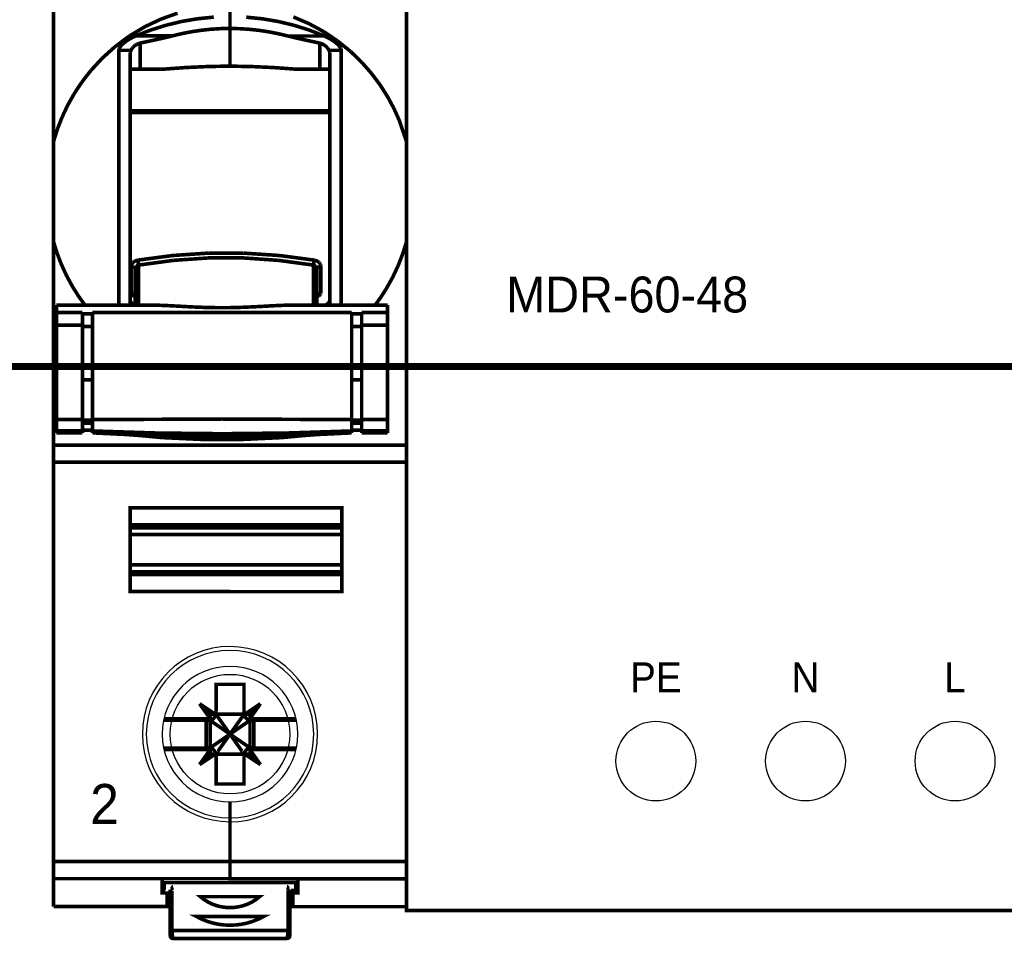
# Model space of a CAD drawing. Header units: millimetres. Extents: x -91 to 1961, y -1152 to 358.
# Tile 26 of 256: x 37.28 to 42.22, y 69.12 to 73.73. Entities that reach past the tile are written whole.
import ezdxf
from ezdxf import colors
from ezdxf.entities.mleader import LeaderData, LeaderLine
from ezdxf.enums import TextEntityAlignment as Align
from ezdxf.math import Vec2, Vec3

# ---------------------------------------------------------------- set-up
doc = ezdxf.new("R2010")
doc.units = ezdxf.units.MM
doc.header["$MEASUREMENT"] = 0
doc.layers.get('0').update_dxf_attribs({"linetype": 'CONTINUOUS'})
doc.styles.add('ARIAL', font='ARIAL.ttf', dxfattribs={"height": 0.2})

# ---------------------------------------------------------------- blocks, each defined once
blk = doc.blocks.new('PCS15-0')
at = {"color": 7, "linetype": 'Continuous', "const_width": 0.18}
blk.add_lwpolyline([(-8.841, 22.498), (8.859, 22.498), (8.859, -22.502), (-8.841, -22.502), (-8.841, 22.498)], close=True, dxfattribs=at)
for points in [[(0.009, -2.646), (0.009, 1.198)], [(-3.459, -0.289), (-2.621, 0.011)], [(-4.265, -0.671), (-3.459, -0.289)], [(-3.205, -0.595), (-2.417, -0.404)], [(-2.417, -0.404), (-1.618, -0.269)], [(-1.618, -0.269), (-0.806, -0.186)], [(0.823, -0.189), (1.635, -0.271)], [(1.635, -0.271), (2.434, -0.407)], [(2.434, -0.407), (3.222, -0.597)], [(3.185, -0.177), (3.954, -0.506)], [(3.954, -0.506), (4.689, -0.905)], [(-5.038, -1.135), (-4.265, -0.671)], [(-4.717, -1.129), (-3.971, -0.836)], [(-3.971, -0.836), (-3.205, -0.595)], [(-2.406, -1.014), (-2.889, -1.129)], [(-1.918, -0.919), (-2.406, -1.014)], [(-1.437, -0.847), (-1.918, -0.919)], [(-0.953, -0.795), (-1.437, -0.847)], [(-0.472, -0.764), (-0.953, -0.795)], [(0.009, -0.754), (-0.472, -0.764)], [(0.489, -0.766), (0.009, -0.756)], [(0.97, -0.797), (0.489, -0.766)], [(1.454, -0.849), (0.97, -0.797)], [(1.935, -0.922), (1.454, -0.849)], [(2.423, -1.017), (1.935, -0.922)], [(2.906, -1.132), (2.423, -1.017)], [(3.222, -0.597), (3.988, -0.838)], [(3.988, -0.838), (4.734, -1.132)], [(4.689, -0.905), (5.399, -1.379)], [(-5.765, -1.676), (-5.038, -1.135)], [(-5.364, -1.527), (-5.439, -1.603)], [(-5.271, -1.449), (-5.364, -1.527)], [(-5.161, -1.369), (-5.271, -1.449)], [(-5.032, -1.288), (-5.161, -1.369)], [(-4.885, -1.208), (-5.032, -1.288)], [(-4.717, -1.129), (-4.885, -1.208)], [(-4.729, -1.592), (-4.695, -1.57)], [(-4.717, -1.129), (-2.889, -1.129)], [(-4.695, -1.57), (-4.66, -1.549)], [(-4.66, -1.549), (-4.621, -1.53)], [(-4.621, -1.53), (-4.581, -1.513)], [(-4.581, -1.513), (-4.54, -1.5)], [(-4.54, -1.5), (-4.499, -1.489)], [(-3.914, -1.364), (-4.499, -1.489)], [(-4.499, -1.489), (-4.499, -2.795)], [(-3.379, -1.247), (-3.914, -1.364)], [(-3.134, -1.19), (-3.379, -1.247)], [(-2.889, -1.129), (-3.134, -1.19)], [(2.906, -1.132), (4.734, -1.132)], [(3.151, -1.193), (2.906, -1.132)], [(3.397, -1.249), (3.151, -1.193)], [(3.932, -1.367), (3.397, -1.249)], [(4.516, -1.491), (3.932, -1.367)], [(4.516, -1.491), (4.516, -2.798)], [(4.571, -1.506), (4.516, -1.491)], [(4.625, -1.527), (4.571, -1.506)], [(4.677, -1.552), (4.625, -1.527)], [(4.727, -1.582), (4.677, -1.552)], [(4.734, -1.132), (4.902, -1.21)], [(4.902, -1.21), (5.049, -1.291)], [(5.049, -1.291), (5.178, -1.371)], [(5.178, -1.371), (5.288, -1.451)], [(5.288, -1.451), (5.381, -1.53)], [(5.381, -1.53), (5.456, -1.605)], [(5.399, -1.379), (6.062, -1.917)], [(-6.416, -2.265), (-5.765, -1.676)], [(-5.564, -1.825), (-5.566, -1.851)], [(-5.566, -1.851), (-5.566, -14.633)], [(-4.959, -1.851), (-5.566, -1.851)], [(-5.559, -1.799), (-5.564, -1.825)], [(-5.549, -1.769), (-5.559, -1.799)], [(-5.536, -1.74), (-5.549, -1.769)], [(-5.517, -1.706), (-5.536, -1.74)], [(-5.496, -1.674), (-5.517, -1.706)], [(-5.439, -1.603), (-5.496, -1.674)], [(-4.991, -1.966), (-4.988, -1.942)], [(-4.991, -1.99), (-4.991, -1.966)], [(-4.991, -14.633), (-4.991, -1.99)], [(-4.988, -1.942), (-4.983, -1.919)], [(-4.983, -1.919), (-4.977, -1.896)], [(-4.977, -1.896), (-4.969, -1.873)], [(-4.969, -1.873), (-4.959, -1.851)], [(-4.959, -1.851), (-4.945, -1.825)], [(-4.945, -1.825), (-4.929, -1.799)], [(-4.929, -1.799), (-4.894, -1.749)], [(-4.894, -1.749), (-4.871, -1.721)], [(-4.871, -1.721), (-4.846, -1.693)], [(-4.846, -1.693), (-4.793, -1.643)], [(-4.793, -1.643), (-4.762, -1.617)], [(-4.762, -1.617), (-4.729, -1.592)], [(4.769, -1.612), (4.727, -1.582)], [(4.81, -1.644), (4.769, -1.612)], [(4.848, -1.68), (4.81, -1.644)], [(4.883, -1.718), (4.848, -1.68)], [(4.91, -1.75), (4.883, -1.718)], [(4.934, -1.783), (4.91, -1.75)], [(4.956, -1.818), (4.934, -1.783)], [(4.976, -1.854), (4.956, -1.818)], [(4.976, -1.854), (5.583, -1.854)], [(4.976, -1.854), (4.986, -1.876)], [(4.986, -1.876), (4.994, -1.899)], [(4.994, -1.899), (5, -1.921)], [(5, -1.921), (5.005, -1.945)], [(5.005, -1.945), (5.008, -1.968)], [(5.008, -1.968), (5.009, -1.992)], [(5.009, -1.992), (5.009, -14.633)], [(5.456, -1.605), (5.513, -1.677)], [(5.513, -1.677), (5.534, -1.709)], [(5.534, -1.709), (5.553, -1.742)], [(5.553, -1.742), (5.566, -1.772)], [(5.566, -1.772), (5.576, -1.802)], [(5.576, -1.802), (5.581, -1.828)], [(5.581, -1.828), (5.583, -1.854)], [(5.583, -14.633), (5.583, -1.854)], [(6.062, -1.917), (6.603, -2.441)], [(-6.973, -2.871), (-6.416, -2.265)], [(6.603, -2.441), (7.1, -3.007)], [(-7.435, -3.467), (-6.973, -2.871)], [(-3.299, -2.795), (-4.991, -2.795)], [(-2.195, -2.714), (-3.299, -2.795)], [(-1.092, -2.664), (-2.195, -2.714)], [(0.009, -2.644), (-1.092, -2.664)], [(1.114, -2.667), (0.009, -2.646)], [(2.217, -2.717), (1.114, -2.667)], [(3.317, -2.798), (2.217, -2.717)], [(5.009, -2.798), (3.316, -2.798)], [(7.1, -3.007), (7.525, -3.573)], [(-7.818, -4.05), (-7.435, -3.467)], [(7.525, -3.573), (7.905, -4.17)], [(-8.142, -4.631), (-7.818, -4.05)], [(7.905, -4.17), (8.217, -4.749)], [(-8.417, -5.218), (-8.142, -4.631)], [(5.009, -4.879), (-4.991, -4.879)], [(-4.991, -4.977), (5.009, -4.977)], [(8.217, -4.749), (8.488, -5.348)], [(-8.649, -5.816), (-8.417, -5.218)], [(8.488, -5.348), (8.859, -6.435)], [(-8.841, -6.433), (-8.649, -5.816)], [(-8.673, -11.996), (-8.841, -11.448)], [(8.859, -11.45), (8.666, -12.067)], [(-8.47, -12.532), (-8.673, -11.996)], [(-4.769, -12.426), (-4.792, -12.439)], [(-4.746, -12.414), (-4.769, -12.426)], [(-4.722, -12.403), (-4.746, -12.414)], [(-4.697, -12.394), (-4.722, -12.403)], [(-4.672, -12.386), (-4.697, -12.394)], [(-4.646, -12.38), (-4.672, -12.386)], [(-4.62, -12.375), (-4.646, -12.38)], [(-2.862, -12.143), (-4.62, -12.375)], [(-4.62, -12.375), (-4.607, -12.434)], [(-4.581, -12.624), (-2.836, -12.388)], [(-1.084, -12.024), (-2.862, -12.143)], [(-2.836, -12.388), (-1.075, -12.265)], [(0.701, -12.024), (-1.084, -12.024)], [(-1.075, -12.265), (0.692, -12.265)], [(0.692, -12.265), (2.453, -12.388)], [(2.479, -12.143), (0.701, -12.024)], [(2.453, -12.388), (4.198, -12.624)], [(4.237, -12.375), (2.479, -12.143)], [(4.237, -12.375), (4.224, -12.435)], [(4.264, -12.38), (4.237, -12.375)], [(4.291, -12.387), (4.264, -12.38)], [(4.317, -12.395), (4.291, -12.387)], [(4.342, -12.405), (4.317, -12.395)], [(4.366, -12.415), (4.342, -12.405)], [(4.389, -12.427), (4.366, -12.415)], [(4.411, -12.441), (4.389, -12.427)], [(8.666, -12.067), (8.433, -12.664)], [(-8.199, -13.129), (-8.47, -12.532)], [(-4.938, -12.642), (-4.941, -12.663)], [(-4.941, -12.663), (-4.941, -12.684)], [(-4.941, -14.029), (-4.941, -12.684)], [(-4.925, -12.684), (-4.941, -12.684)], [(-4.933, -12.621), (-4.938, -12.642)], [(-4.927, -12.601), (-4.933, -12.621)], [(-4.918, -12.58), (-4.927, -12.601)], [(-4.909, -12.685), (-4.925, -12.684)], [(-4.908, -12.559), (-4.918, -12.58)], [(-4.893, -12.687), (-4.909, -12.685)], [(-4.896, -12.54), (-4.908, -12.559)], [(-4.883, -12.522), (-4.896, -12.54)], [(-4.878, -12.69), (-4.893, -12.687)], [(-4.867, -12.503), (-4.883, -12.522)], [(-4.863, -12.694), (-4.878, -12.69)], [(-4.85, -12.486), (-4.867, -12.503)], [(-4.849, -12.698), (-4.863, -12.694)], [(-4.832, -12.469), (-4.85, -12.486)], [(-4.835, -12.703), (-4.849, -12.698)], [(-4.821, -12.709), (-4.835, -12.703)], [(-4.813, -12.454), (-4.832, -12.469)], [(-4.81, -12.715), (-4.821, -12.709)], [(-4.792, -12.439), (-4.813, -12.454)], [(-4.799, -12.721), (-4.81, -12.715)], [(-4.788, -12.728), (-4.799, -12.721)], [(-4.778, -12.736), (-4.788, -12.728)], [(-4.77, -12.744), (-4.778, -12.736)], [(-4.763, -12.752), (-4.77, -12.744)], [(-4.757, -12.761), (-4.763, -12.752)], [(-4.751, -12.77), (-4.757, -12.761)], [(-4.747, -12.779), (-4.751, -12.77)], [(-4.744, -12.789), (-4.747, -12.779)], [(-4.742, -12.799), (-4.744, -12.789)], [(-4.741, -12.809), (-4.742, -12.799)], [(-4.738, -12.777), (-4.741, -12.793)], [(-4.741, -12.793), (-4.741, -12.809)], [(-4.741, -14.633), (-4.741, -12.809)], [(-4.734, -12.761), (-4.738, -12.777)], [(-4.729, -12.745), (-4.734, -12.761)], [(-4.722, -12.73), (-4.729, -12.745)], [(-4.714, -12.716), (-4.722, -12.73)], [(-4.705, -12.702), (-4.714, -12.716)], [(-4.694, -12.689), (-4.705, -12.702)], [(-4.683, -12.677), (-4.694, -12.689)], [(-4.67, -12.666), (-4.683, -12.677)], [(-4.657, -12.656), (-4.67, -12.666)], [(-4.642, -12.647), (-4.657, -12.656)], [(-4.628, -12.639), (-4.642, -12.647)], [(-4.612, -12.633), (-4.628, -12.639)], [(-4.597, -12.628), (-4.612, -12.633)], [(-4.607, -12.434), (-4.595, -12.5)], [(-4.581, -12.624), (-4.597, -12.628)], [(-4.595, -12.5), (-4.586, -12.566)], [(-4.586, -12.566), (-4.583, -12.595)], [(-4.583, -12.595), (-4.581, -12.624)], [(-4.581, -14.633), (-4.581, -12.624)], [(4.2, -12.595), (4.198, -12.624)], [(4.198, -14.633), (4.198, -12.624)], [(4.214, -12.628), (4.198, -12.624)], [(4.203, -12.566), (4.2, -12.595)], [(4.212, -12.5), (4.203, -12.566)], [(4.224, -12.435), (4.212, -12.5)], [(4.23, -12.633), (4.214, -12.628)], [(4.245, -12.64), (4.23, -12.633)], [(4.26, -12.647), (4.245, -12.64)], [(4.274, -12.656), (4.26, -12.647)], [(4.288, -12.666), (4.274, -12.656)], [(4.3, -12.678), (4.288, -12.666)], [(4.312, -12.69), (4.3, -12.678)], [(4.322, -12.703), (4.312, -12.69)], [(4.332, -12.717), (4.322, -12.703)], [(4.34, -12.731), (4.332, -12.717)], [(4.347, -12.747), (4.34, -12.731)], [(4.352, -12.762), (4.347, -12.747)], [(4.355, -12.777), (4.352, -12.762)], [(4.358, -12.793), (4.355, -12.777)], [(4.359, -12.809), (4.358, -12.793)], [(4.361, -12.788), (4.359, -12.798)], [(4.359, -12.798), (4.359, -12.809)], [(4.359, -12.809), (4.359, -14.633)], [(4.365, -12.778), (4.361, -12.788)], [(4.369, -12.769), (4.365, -12.778)], [(4.375, -12.759), (4.369, -12.769)], [(4.382, -12.75), (4.375, -12.759)], [(4.39, -12.741), (4.382, -12.75)], [(4.399, -12.734), (4.39, -12.741)], [(4.409, -12.726), (4.399, -12.734)], [(4.42, -12.719), (4.409, -12.726)], [(4.432, -12.456), (4.411, -12.441)], [(4.431, -12.712), (4.42, -12.719)], [(4.443, -12.707), (4.431, -12.712)], [(4.451, -12.471), (4.432, -12.456)], [(4.456, -12.701), (4.443, -12.707)], [(4.469, -12.487), (4.451, -12.471)], [(4.469, -12.697), (4.456, -12.701)], [(4.485, -12.504), (4.469, -12.487)], [(4.497, -12.69), (4.469, -12.697)], [(4.501, -12.523), (4.485, -12.504)], [(4.512, -12.687), (4.497, -12.69)], [(4.514, -12.541), (4.501, -12.523)], [(4.528, -12.685), (4.512, -12.687)], [(4.525, -12.56), (4.514, -12.541)], [(4.535, -12.58), (4.525, -12.56)], [(4.559, -12.684), (4.528, -12.685)], [(4.544, -12.601), (4.535, -12.58)], [(4.55, -12.621), (4.544, -12.601)], [(4.555, -12.642), (4.55, -12.621)], [(4.558, -12.663), (4.555, -12.642)], [(4.559, -12.684), (4.558, -12.663)], [(4.559, -12.684), (4.559, -14.029)], [(8.433, -12.664), (8.157, -13.249)], [(-7.887, -13.706), (-8.199, -13.129)], [(8.157, -13.249), (7.832, -13.828)], [(-7.586, -14.184), (-7.887, -13.706)], [(7.832, -13.828), (7.646, -14.122)], [(-7.256, -14.643), (-7.586, -14.184)], [(-4.991, -14.374), (-4.991, -14.389)], [(-4.991, -14.389), (-4.989, -14.404)], [(-4.989, -14.404), (-4.986, -14.419)], [(-4.941, -14.029), (-4.926, -14.029)], [(-4.941, -14.029), (-4.941, -14.044)], [(-4.941, -14.044), (-4.938, -14.059)], [(-4.938, -14.059), (-4.933, -14.073)], [(-4.933, -14.073), (-4.927, -14.087)], [(-4.927, -14.087), (-4.918, -14.102)], [(-4.926, -14.029), (-4.91, -14.031)], [(-4.918, -14.102), (-4.908, -14.116)], [(-4.91, -14.031), (-4.895, -14.033)], [(-4.908, -14.116), (-4.896, -14.129)], [(-4.896, -14.129), (-4.884, -14.141)], [(-4.895, -14.033), (-4.88, -14.037)], [(-4.884, -14.141), (-4.868, -14.154)], [(-4.88, -14.037), (-4.866, -14.041)], [(-4.868, -14.154), (-4.851, -14.166)], [(-4.866, -14.041), (-4.852, -14.046)], [(-4.852, -14.046), (-4.839, -14.052)], [(-4.851, -14.166), (-4.833, -14.176)], [(-4.839, -14.052), (-4.826, -14.059)], [(-4.833, -14.176), (-4.815, -14.186)], [(-4.826, -14.059), (-4.814, -14.067)], [(-4.815, -14.186), (-4.792, -14.197)], [(-4.814, -14.067), (-4.802, -14.075)], [(-4.802, -14.075), (-4.792, -14.085)], [(-4.792, -14.085), (-4.782, -14.095)], [(-4.792, -14.197), (-4.767, -14.206)], [(-4.782, -14.095), (-4.773, -14.105)], [(-4.773, -14.105), (-4.765, -14.117)], [(-4.767, -14.206), (-4.758, -14.209)], [(-4.765, -14.117), (-4.758, -14.129)], [(-4.758, -14.129), (-4.752, -14.141)], [(-4.758, -14.209), (-4.748, -14.212)], [(-4.752, -14.141), (-4.748, -14.154)], [(-4.751, -14.16), (-4.75, -14.161), (-4.743, -14.179), (-4.741, -14.193)], [(-4.748, -14.154), (-4.744, -14.167)], [(-4.748, -14.212), (-4.742, -14.214)], [(-4.744, -14.167), (-4.742, -14.18)], [(-4.742, -14.18), (-4.741, -14.193)], [(4.359, -14.193), (4.36, -14.179), (4.366, -14.164)], [(4.359, -14.18), (4.361, -14.168)], [(4.359, -14.193), (4.359, -14.18)], [(4.359, -14.214), (4.365, -14.212)], [(4.361, -14.168), (4.364, -14.155)], [(4.364, -14.155), (4.368, -14.143)], [(4.365, -14.212), (4.373, -14.21)], [(4.368, -14.143), (4.374, -14.131)], [(4.373, -14.21), (4.381, -14.207)], [(4.374, -14.131), (4.38, -14.12)], [(4.38, -14.12), (4.387, -14.109)], [(4.381, -14.207), (4.406, -14.197)], [(4.387, -14.109), (4.395, -14.098)], [(4.395, -14.098), (4.405, -14.088)], [(4.405, -14.088), (4.415, -14.078)], [(4.406, -14.197), (4.431, -14.186)], [(4.415, -14.078), (4.427, -14.07)], [(4.427, -14.07), (4.438, -14.062)], [(4.431, -14.186), (4.449, -14.177)], [(4.438, -14.062), (4.452, -14.054)], [(4.449, -14.177), (4.467, -14.167)], [(4.452, -14.054), (4.466, -14.048)], [(4.466, -14.048), (4.48, -14.042)], [(4.467, -14.167), (4.484, -14.155)], [(4.48, -14.042), (4.495, -14.037)], [(4.484, -14.155), (4.5, -14.142)], [(4.495, -14.037), (4.51, -14.034)], [(4.5, -14.142), (4.513, -14.13)], [(4.51, -14.034), (4.526, -14.031)], [(4.513, -14.13), (4.524, -14.117)], [(4.524, -14.117), (4.535, -14.103)], [(4.526, -14.031), (4.542, -14.029)], [(4.535, -14.103), (4.544, -14.088)], [(4.542, -14.029), (4.559, -14.029)], [(4.544, -14.088), (4.55, -14.074)], [(4.55, -14.074), (4.555, -14.059)], [(4.555, -14.059), (4.557, -14.044)], [(4.557, -14.044), (4.559, -14.029)], [(5.003, -14.421), (5.006, -14.406)], [(5.006, -14.406), (5.008, -14.391)], [(5.008, -14.391), (5.009, -14.376)], [(7.646, -14.122), (7.448, -14.409)], [(-3.876, -14.633), (-8.691, -14.633)], [(-8.691, -14.633), (-8.691, -21.039)], [(-4.986, -14.419), (-4.982, -14.434)], [(-4.982, -14.434), (-4.976, -14.448)], [(-4.976, -14.448), (-4.97, -14.462)], [(-4.97, -14.462), (-4.955, -14.489)], [(-4.955, -14.489), (-4.945, -14.504)], [(-4.945, -14.504), (-4.934, -14.518)], [(-4.934, -14.518), (-4.921, -14.531)], [(-4.921, -14.531), (-4.908, -14.544)], [(-4.908, -14.544), (-4.881, -14.567)], [(-4.881, -14.567), (-4.851, -14.587)], [(-4.851, -14.587), (-4.825, -14.602)], [(-4.825, -14.602), (-4.798, -14.616)], [(-4.798, -14.616), (-4.771, -14.629)], [(-4.771, -14.629), (-4.743, -14.64)], [(-3.876, -14.633), (-3.866, -14.633)], [(-3.866, -14.633), (-3.568, -14.638)], [(-3.568, -14.638), (-3.226, -14.65)], [(-3.226, -14.65), (-2.834, -14.67)], [(-2.834, -14.67), (-2.385, -14.695)], [(-2.385, -14.695), (-1.868, -14.723)], [(-1.868, -14.723), (-1.282, -14.746)], [(-1.282, -14.746), (-0.665, -14.759)], [(-0.665, -14.759), (-0.045, -14.759)], [(-0.045, -14.759), (0.565, -14.744)], [(0.565, -14.744), (1.131, -14.72)], [(1.131, -14.72), (1.632, -14.694)], [(1.632, -14.694), (2.07, -14.669)], [(2.07, -14.669), (2.453, -14.65)], [(2.453, -14.65), (2.789, -14.637)], [(2.789, -14.637), (3.084, -14.633)], [(3.084, -14.633), (3.093, -14.633)], [(7.909, -14.633), (3.093, -14.633)], [(4.772, -14.638), (4.796, -14.627)], [(4.796, -14.627), (4.821, -14.616)], [(4.821, -14.616), (4.845, -14.603)], [(4.845, -14.603), (4.868, -14.589)], [(4.868, -14.589), (4.898, -14.569)], [(4.898, -14.569), (4.925, -14.546)], [(4.925, -14.546), (4.938, -14.534)], [(4.938, -14.534), (4.95, -14.52)], [(4.95, -14.52), (4.962, -14.506)], [(4.962, -14.506), (4.972, -14.492)], [(4.972, -14.492), (4.987, -14.465)], [(4.987, -14.465), (4.993, -14.451)], [(4.993, -14.451), (4.999, -14.436)], [(4.999, -14.436), (5.003, -14.421)], [(7.448, -14.409), (7.28, -14.637)], [(7.909, -21.039), (7.909, -14.633)], [(-8.691, -15.006), (-7.391, -15.006)], [(-7.391, -21.039), (-7.391, -15.006)], [(-6.891, -15.074), (-7.391, -15.074)], [(-6.891, -15.006), (6.109, -15.006)], [(-6.891, -15.006), (-6.891, -21.039)], [(6.109, -21.039), (6.109, -15.006)], [(6.609, -15.074), (6.109, -15.074)], [(6.609, -15.006), (7.909, -15.006)], [(6.609, -15.006), (6.609, -21.039)], [(-8.691, -15.631), (-7.391, -15.631)], [(-7.391, -15.699), (-6.891, -15.699)], [(6.109, -15.699), (6.609, -15.699)], [(6.609, -15.631), (7.909, -15.631)], [(-7.391, -18.383), (-6.891, -18.383)], [(6.609, -18.383), (6.109, -18.383)], [(-8.691, -20.373), (-7.391, -20.373)], [(-7.391, -20.394), (-6.891, -20.394)], [(-7.391, -20.558), (-6.891, -20.558)], [(-0.391, -20.345), (-6.891, -20.373)], [(6.108, -20.373), (-0.391, -20.345)], [(6.609, -20.394), (6.109, -20.394)], [(6.609, -20.558), (6.109, -20.558)], [(6.609, -20.373), (7.909, -20.373)], [(-8.691, -20.943), (-7.391, -20.943)], [(-8.691, -21.039), (-7.391, -21.039)], [(-7.391, -20.899), (-6.891, -20.899)], [(-3.642, -21.047), (-6.891, -20.943)], [(-6.891, -21.039), (-5.253, -21.117)], [(-5.39, -21.106), (-5.391, -21.106)], [(-5.391, -21.106), (-5.389, -21.107)], [(-5.387, -21.106), (-5.39, -21.106)], [(-5.389, -21.107), (-5.387, -21.107)], [(-5.383, -21.105), (-5.387, -21.106)], [(-5.387, -21.107), (-5.384, -21.107)], [(-5.384, -21.107), (-3.415, -21.25), (-1.401, -21.324), (0.616, -21.324), (2.63, -21.25)], [(-5.378, -21.105), (-5.383, -21.105)], [(-5.373, -21.105), (-5.378, -21.105)], [(-5.366, -21.105), (-5.373, -21.105)], [(-5.359, -21.105), (-5.366, -21.105)], [(-5.351, -21.105), (-5.359, -21.105)], [(-5.342, -21.106), (-5.351, -21.105)], [(-5.332, -21.106), (-5.342, -21.106)], [(-5.321, -21.106), (-5.332, -21.106)], [(-5.308, -21.106), (-5.321, -21.106)], [(-5.295, -21.106), (-5.308, -21.106)], [(-5.281, -21.106), (-5.295, -21.106)], [(-5.265, -21.107), (-5.281, -21.106)], [(-5.248, -21.107), (-5.265, -21.107)], [(-5.229, -21.107), (-5.248, -21.107)], [(-5.208, -21.108), (-5.229, -21.107)], [(-5.186, -21.108), (-5.208, -21.108)], [(-5.162, -21.108), (-5.186, -21.108)], [(-5.135, -21.109), (-5.162, -21.108)], [(-5.106, -21.109), (-5.135, -21.109)], [(-5.075, -21.11), (-5.106, -21.109)], [(-5.041, -21.111), (-5.075, -21.11)], [(-5.004, -21.111), (-5.041, -21.111)], [(-4.963, -21.112), (-5.004, -21.111)], [(-4.92, -21.113), (-4.963, -21.112)], [(-4.872, -21.114), (-4.92, -21.113)], [(-4.82, -21.115), (-4.872, -21.114)], [(-4.764, -21.116), (-4.82, -21.115)], [(-4.703, -21.117), (-4.764, -21.116)], [(-4.637, -21.118), (-4.703, -21.117)], [(-4.565, -21.119), (-4.637, -21.118)], [(-4.486, -21.121), (-4.565, -21.119)], [(-4.501, -21.171), (-3.403, -21.275), (-1.395, -21.369), (0.61, -21.369), (2.618, -21.275), (3.718, -21.171)], [(-4.401, -21.122), (-4.486, -21.121)], [(-4.308, -21.123), (-4.401, -21.122)], [(-4.206, -21.125), (-4.308, -21.123)], [(-4.096, -21.127), (-4.206, -21.125)], [(-3.976, -21.128), (-4.096, -21.127)], [(-3.845, -21.13), (-3.976, -21.128)], [(-3.702, -21.132), (-3.845, -21.13)], [(-3.547, -21.134), (-3.702, -21.132)], [(-0.391, -21.082), (-3.642, -21.047)], [(-3.547, -21.134), (-1.97, -21.202)], [(-1.925, -21.147), (-3.547, -21.134)], [(-1.97, -21.202), (-0.391, -21.224)], [(-0.37, -21.151), (-1.925, -21.147)], [(2.859, -21.047), (-0.391, -21.082)], [(-0.391, -21.224), (1.187, -21.202)], [(1.174, -21.147), (-0.37, -21.151)], [(2.764, -21.134), (1.174, -21.147)], [(1.187, -21.202), (2.764, -21.134)], [(2.63, -21.25), (4.601, -21.107)], [(2.919, -21.132), (2.764, -21.134)], [(6.109, -20.943), (2.859, -21.047)], [(3.061, -21.13), (2.919, -21.132)], [(3.192, -21.128), (3.061, -21.13)], [(3.312, -21.127), (3.192, -21.128)], [(3.422, -21.125), (3.312, -21.127)], [(3.523, -21.123), (3.422, -21.125)], [(3.616, -21.122), (3.523, -21.123)], [(3.702, -21.121), (3.616, -21.122)], [(3.78, -21.119), (3.702, -21.121)], [(3.852, -21.118), (3.78, -21.119)], [(3.919, -21.117), (3.852, -21.118)], [(3.98, -21.116), (3.919, -21.117)], [(4.036, -21.115), (3.98, -21.116)], [(4.088, -21.114), (4.036, -21.115)], [(4.135, -21.113), (4.088, -21.114)], [(4.179, -21.112), (4.135, -21.113)], [(4.22, -21.111), (4.179, -21.112)], [(4.257, -21.111), (4.22, -21.111)], [(4.291, -21.11), (4.257, -21.111)], [(4.322, -21.109), (4.291, -21.11)], [(4.351, -21.109), (4.322, -21.109)], [(4.377, -21.108), (4.351, -21.109)], [(4.402, -21.108), (4.377, -21.108)], [(4.424, -21.108), (4.402, -21.108)], [(4.445, -21.107), (4.424, -21.108)], [(4.464, -21.107), (4.445, -21.107)], [(4.481, -21.107), (4.464, -21.107)], [(4.469, -21.117), (6.109, -21.039)], [(4.497, -21.106), (4.481, -21.107)], [(4.511, -21.106), (4.497, -21.106)], [(4.525, -21.106), (4.511, -21.106)], [(4.537, -21.106), (4.525, -21.106)], [(4.548, -21.106), (4.537, -21.106)], [(4.558, -21.106), (4.548, -21.106)], [(4.567, -21.105), (4.558, -21.106)], [(4.575, -21.105), (4.567, -21.105)], [(4.582, -21.105), (4.575, -21.105)], [(4.589, -21.105), (4.582, -21.105)], [(4.595, -21.105), (4.589, -21.105)], [(4.6, -21.105), (4.595, -21.105)], [(4.604, -21.106), (4.6, -21.105)], [(4.601, -21.107), (4.603, -21.107)], [(4.603, -21.107), (4.606, -21.107)], [(4.606, -21.106), (4.604, -21.106)], [(4.606, -21.107), (4.608, -21.106)], [(4.608, -21.106), (4.606, -21.106)], [(6.609, -20.899), (6.109, -20.899)], [(6.609, -20.943), (7.909, -20.943)], [(6.609, -21.039), (7.909, -21.039)], [(0.009, -21.658), (-8.841, -21.658)], [(8.859, -21.66), (0.009, -21.66)]]:
    blk.add_lwpolyline(points, dxfattribs=at)
at = {"color": 5, "linetype": 'Continuous', "const_width": 0.18}
for points in [[(-8.841, -44.8), (-8.841, -22.5)], [(8.859, -44.802), (8.859, -22.5)], [(0.009, -24.8), (-4.991, -24.8), (-4.991, -29), (0.009, -29)], [(0.009, -29.002), (5.609, -29.002), (5.609, -24.802), (0.009, -24.802)], [(0.009, -25.65), (-4.991, -25.65)], [(5.609, -25.652), (0.009, -25.652)], [(0.009, -25.8), (-4.991, -25.8)], [(-4.991, -26.139), (0.009, -26.139)], [(0.009, -25.802), (5.609, -25.802)], [(0.009, -26.141), (5.609, -26.141)], [(0.009, -27.661), (-4.991, -27.661)], [(5.609, -27.663), (0.009, -27.663)], [(0.009, -28), (-4.991, -28)], [(-4.991, -28.15), (0.009, -28.15)], [(0.009, -28.002), (5.609, -28.002)], [(0.009, -28.152), (5.609, -28.152)], [(-0.693, -35.009), (-0.691, -34.98), (-0.691, -33.65), (0.709, -33.65), (0.709, -35.097), (0.71, -35.11)], [(-0.708, -35.095), (-0.718, -35.123), (-0.729, -35.15), (-1.518, -34.624)], [(-1.518, -34.624), (-0.991, -35.15)], [(-1.091, -35.38), (-1.075, -35.379), (-1.041, -35.377), (-1.024, -35.374), (-1.008, -35.371), (-0.991, -35.367), (-1.518, -34.624)], [(0.709, -34.98), (0.71, -35.009), (0.713, -35.038), (0.718, -35.067), (0.725, -35.095), (0.735, -35.123), (0.746, -35.15), (1.535, -34.624)], [(1.535, -34.624), (1.009, -35.367), (1.025, -35.371), (1.041, -35.374), (1.058, -35.377), (1.109, -35.38)], [(1.535, -34.624), (1.009, -35.15)], [(-0.708, -35.095), (-0.701, -35.067), (-0.696, -35.038), (-0.693, -35.009)], [(-0.691, -35.071), (-0.692, -35.084), (-0.692, -35.097), (-0.693, -35.11), (-0.695, -35.124), (-0.696, -35.137), (-0.698, -35.15)], [(0.715, -35.15), (0.713, -35.137), (0.712, -35.124), (0.71, -35.11)], [(-3.295, -35.45), (-1.192, -35.45)], [(-1.091, -35.38), (-3.278, -35.38)], [(-1.091, -35.463), (-1.192, -35.45)], [(-1.192, -36.85), (-1.192, -35.45)], [(-1.091, -35.463), (-1.091, -35.38)], [(-0.991, -35.463), (-1.008, -35.465), (-1.024, -35.466), (-1.057, -35.466), (-1.075, -35.465), (-1.091, -35.463)], [(-0.991, -35.15), (1.009, -35.15)], [(-0.991, -37.15), (-0.991, -35.15)], [(-0.991, -35.459), (-0.97, -35.453), (-0.928, -35.437)], [(-0.989, -35.46), (0.009, -36.15)], [(-0.928, -35.437), (-0.908, -35.427), (-0.889, -35.416), (-0.869, -35.404), (-0.851, -35.391), (-0.833, -35.377), (-0.816, -35.362), (-0.8, -35.346), (-0.785, -35.33), (-0.771, -35.312)], [(-0.771, -35.312), (-0.758, -35.294), (-0.746, -35.274), (-0.735, -35.255), (-0.726, -35.234), (-0.711, -35.197), (-0.7, -35.159), (-0.699, -35.154), (-0.698, -35.15)], [(0.009, -36.15), (-0.698, -35.15)], [(0.715, -35.15), (0.009, -36.15)], [(0.009, -36.15), (1.006, -35.46)], [(0.715, -35.15), (0.716, -35.154), (0.717, -35.159), (0.728, -35.197), (0.743, -35.234), (0.752, -35.255), (0.763, -35.274), (0.775, -35.294), (0.788, -35.312), (0.802, -35.33)], [(0.802, -35.33), (0.834, -35.362), (0.85, -35.377), (0.868, -35.391), (0.886, -35.404), (0.906, -35.416), (0.925, -35.427), (0.945, -35.437), (0.966, -35.445)], [(0.966, -35.445), (0.987, -35.453), (1.009, -35.459)], [(1.009, -37.15), (1.009, -35.15)], [(1.109, -35.463), (1.092, -35.465), (1.074, -35.466), (1.041, -35.466), (1.025, -35.465), (1.009, -35.463)], [(3.294, -35.38), (1.109, -35.38)], [(1.109, -35.38), (1.109, -35.463)], [(1.209, -35.45), (1.109, -35.463)], [(1.209, -35.45), (3.312, -35.45)], [(1.209, -36.85), (1.209, -35.45)], [(0.009, -36.15), (-0.989, -36.84)], [(-0.727, -37.065), (-0.712, -37.102), (-0.701, -37.141), (-0.7, -37.145), (-0.699, -37.15), (0.009, -36.15)], [(1.009, -36.836), (0.009, -36.15)], [(0.815, -36.95), (0.799, -36.967), (0.785, -36.985), (0.772, -37.004), (0.76, -37.023), (0.749, -37.043), (0.739, -37.064), (0.724, -37.101), (0.713, -37.139), (0.712, -37.144), (0.711, -37.15), (0.009, -36.15)], [(-3.295, -36.85), (-1.192, -36.85)], [(-1.091, -36.919), (-3.278, -36.919)], [(-1.518, -37.676), (-0.991, -36.932), (-1.008, -36.928), (-1.024, -36.925), (-1.058, -36.921), (-1.075, -36.92), (-1.091, -36.919)], [(-0.691, -37.32), (-0.693, -37.29), (-0.694, -37.276), (-0.696, -37.261), (-0.698, -37.247), (-0.701, -37.233), (-0.705, -37.218), (-0.708, -37.204), (-0.713, -37.19), (-0.718, -37.177), (-0.723, -37.163), (-0.729, -37.15), (-1.518, -37.676)], [(-1.091, -36.836), (-1.192, -36.85)], [(-1.091, -36.836), (-1.075, -36.835), (-1.057, -36.833), (-1.024, -36.833), (-1.008, -36.834), (-0.991, -36.836)], [(-1.091, -36.919), (-1.091, -36.836)], [(-0.852, -36.909), (-0.87, -36.896), (-0.889, -36.884), (-0.909, -36.873), (-0.929, -36.863), (-0.949, -36.855), (-0.991, -36.841)], [(-0.727, -37.065), (-0.736, -37.045), (-0.747, -37.025), (-0.759, -37.006), (-0.772, -36.988), (-0.786, -36.97), (-0.801, -36.954), (-0.817, -36.938), (-0.834, -36.923), (-0.852, -36.909)], [(0.713, -37.261), (0.718, -37.233), (0.725, -37.204), (0.735, -37.177), (0.746, -37.15), (1.535, -37.676)], [(1.009, -36.836), (0.987, -36.842), (0.965, -36.85), (0.944, -36.858), (0.924, -36.868), (0.904, -36.879), (0.885, -36.891), (0.866, -36.904), (0.848, -36.919), (0.831, -36.934), (0.815, -36.95)], [(1.109, -36.919), (1.075, -36.921), (1.041, -36.925), (1.025, -36.928), (1.009, -36.932), (1.535, -37.676)], [(1.009, -36.836), (1.025, -36.834), (1.041, -36.833), (1.074, -36.833), (1.092, -36.835), (1.109, -36.836)], [(1.209, -36.85), (1.109, -36.836)], [(1.109, -36.836), (1.109, -36.919)], [(3.296, -36.919), (1.109, -36.919)], [(1.209, -36.85), (3.313, -36.85)], [(-1.518, -37.676), (-0.991, -37.15)], [(-0.991, -37.15), (1.009, -37.15)], [(-0.698, -37.15), (-0.696, -37.163), (-0.695, -37.176), (-0.693, -37.189), (-0.692, -37.202), (-0.692, -37.215), (-0.691, -37.229), (-0.691, -38.65), (0.709, -38.65), (0.709, -37.32), (0.71, -37.29), (0.713, -37.261)], [(0.709, -37.229), (0.709, -37.202), (0.71, -37.189), (0.712, -37.176), (0.713, -37.163), (0.715, -37.15)], [(1.535, -37.676), (1.009, -37.15)], [(8.859, -43.402), (0.009, -43.402), (0.009, -39.55)], [(0.009, -42.533), (-8.841, -42.533)], [(0.009, -42.536), (8.859, -42.536)], [(0.009, -43.4), (-8.841, -43.4)], [(-8.841, -44.8), (-3.141, -44.8), (-3.141, -44.119), (-3.391, -44.114), (-3.391, -43.4)], [(8.859, -44.802), (3.159, -44.802), (3.159, -44.121), (3.409, -44.116), (3.409, -43.402)], [(-3.291, -43.8), (-3.391, -43.8)], [(-3.241, -43.997), (-3.391, -43.997)], [(-3.291, -43.95), (-3.291, -43.6), (3.309, -43.6), (3.309, -43.95)], [(-2.991, -46.249), (-2.991, -43.95)], [(-2.971, -44.001), (-2.978, -43.998), (-2.983, -43.996), (-2.985, -43.995), (-2.988, -43.993), (-2.989, -43.992), (-2.99, -43.99), (-2.991, -43.989), (-2.991, -43.987)], [(-2.899, -44.012), (-2.908, -44.012), (-2.91, -44.011), (-2.919, -44.011), (-2.928, -44.009), (-2.938, -44.008), (-2.947, -44.007), (-2.971, -44.001)], [(-2.896, -43.892), (-2.898, -43.907), (-2.899, -43.921), (-2.9, -43.95), (-2.9, -44.004)], [(-2.9, -44.004), (-2.9, -44.01), (-2.899, -44.012)], [(-2.898, -46), (-2.899, -44.012)], [(-2.841, -43.8), (-2.848, -43.801), (-2.854, -43.803), (-2.864, -43.811), (-2.87, -43.818), (-2.875, -43.826), (-2.883, -43.844), (-2.887, -43.856), (-2.896, -43.892)], [(2.876, -43.807), (2.871, -43.803), (2.865, -43.801), (2.859, -43.8)], [(2.913, -43.892), (2.904, -43.856), (2.9, -43.844), (2.892, -43.826), (2.887, -43.818), (2.881, -43.811), (2.876, -43.807)], [(2.913, -43.892), (2.915, -43.907), (2.916, -43.921), (2.917, -43.95), (2.917, -44.004), (2.916, -44.012)], [(2.916, -44.012), (2.915, -46)], [(2.916, -44.012), (2.929, -44.011), (2.941, -44.01), (2.965, -44.006), (2.973, -44.005), (2.98, -44.003), (2.989, -44.001), (3.005, -43.993)], [(3.005, -43.993), (3.006, -43.992), (3.007, -43.99), (3.008, -43.989), (3.008, -43.987)], [(3.009, -46.249), (3.009, -43.95)], [(3.409, -43.997), (3.059, -43.997)], [(3.409, -43.8), (3.309, -43.8)], [(-2.991, -44.547), (-3.141, -44.547)], [(-3.141, -44.588), (-2.991, -44.574)], [(-3.141, -44.697), (-2.991, -44.697)], [(3.009, -44.547), (3.159, -44.547)], [(3.009, -44.592), (3.159, -44.606)], [(3.009, -44.697), (3.159, -44.697)], [(-0.583, -45.682), (-0.868, -45.621), (-1.146, -45.535), (-1.409, -45.429), (-1.662, -45.3), (1.679, -45.3), (1.426, -45.429), (1.163, -45.535)], [(-2.991, -45.925), (-2.991, -45.933), (-2.99, -45.937), (-2.988, -45.941), (-2.985, -45.949), (-2.98, -45.956), (-2.977, -45.96), (-2.973, -45.964), (-2.965, -45.971), (-2.957, -45.977), (-2.948, -45.982), (-2.936, -45.988), (-2.923, -45.992)], [(-2.923, -45.992), (-2.91, -45.996), (-2.898, -46)], [(2.915, -46), (-2.898, -46)], [(-2.859, -46.374), (-2.864, -46.351), (-2.869, -46.331), (-2.875, -46.293), (-2.883, -46.229), (-2.888, -46.162), (-2.894, -46.08), (-2.898, -46)], [(-0.583, -45.682), (-0.288, -45.72), (0.009, -45.732), (0.305, -45.72)], [(0.305, -45.72), (0.6, -45.682), (0.885, -45.621), (1.163, -45.535)], [(2.859, -46.4), (2.865, -46.397), (2.87, -46.391), (2.876, -46.375), (2.881, -46.353), (2.886, -46.332), (2.892, -46.294), (2.896, -46.262), (2.899, -46.229), (2.905, -46.162), (2.911, -46.081), (2.915, -46)], [(2.915, -46), (2.927, -45.997), (2.939, -45.993), (2.963, -45.983), (2.972, -45.978), (2.981, -45.972), (2.989, -45.965), (2.993, -45.961), (2.996, -45.957), (3.001, -45.95), (3.005, -45.942), (3.006, -45.938)], [(3.006, -45.938), (3.008, -45.933), (3.008, -45.929), (3.009, -45.925)], [(-2.991, -46.25), (-2.98, -46.307), (-2.948, -46.355), (-2.9, -46.388), (-2.841, -46.4)], [(-2.859, -46.374), (-2.856, -46.383), (-2.853, -46.391), (-2.848, -46.397), (-2.842, -46.4), (2.859, -46.4)], [(2.859, -46.4), (2.916, -46.388), (2.964, -46.356), (2.997, -46.307), (3.009, -46.25)]]:
    blk.add_lwpolyline(points, dxfattribs=at)
blk.add_lwpolyline([(-0.694, -44.742), (-0.468, -44.801), (-0.237, -44.837), (-0.006, -44.85), (0.226, -44.84), (0.459, -44.806), (0.687, -44.749), (0.912, -44.667), (1.127, -44.561), (1.316, -44.44), (1.49, -44.3), (-1.473, -44.3), (-1.304, -44.436), (-1.121, -44.554), (-0.913, -44.659), (-0.694, -44.742)], close=True, dxfattribs=at)
at = {"color": 5, "linetype": 'Continuous'}
blk.add_circle((0.009, -36.15), 3, dxfattribs=at)
for centre, radius, start, end in [((0.009, -36.15), 4.394, 90, 270), ((0.009, -36.15), 4.196, 90, 270), ((0.009, -36.152), 4.394, 270, 90), ((0.009, -36.152), 4.196, 270, 90), ((0.009, -36.15), 3.4, 90, 270), ((0.009, -36.152), 3.4, 270, 90)]:
    blk.add_arc(centre, radius, start, end, dxfattribs=at)
at = {"color": 5, "width": 0.924}
blk.add_attdef('PN0', text='', height=2, dxfattribs=at).set_placement((-7, 39.25), align=Align.TOP_LEFT)
at = {"color": 7, "width": 0.784}
blk.add_attdef('', text='', height=2.5, dxfattribs=at).set_placement((-7.5, 20), align=Align.TOP_LEFT)
at = {"color": 5, "width": 0.924}
blk.add_attdef('PN1', text='', height=2, dxfattribs=at).set_placement((-7, -41.25), align=Align.BOTTOM_LEFT)
blk = doc.blocks.new('PCS21-0_STATE1')
at = {"color": 7, "linetype": 'Continuous', "const_width": 0.18}
blk.add_lwpolyline([(20, -45), (-20, -45), (-20, 45), (20, 45), (20, -45)], close=True, dxfattribs=at)
blk.add_lwpolyline([(20, -45), (-20, -45), (-20, 45), (20, 45), (20, -45)], close=True, dxfattribs=at)
at = {"color": 7, "linetype": 'Continuous'}
for centre in [(-7.5, -37.5), (0, -37.5), (7.5, -37.5)]:
    blk.add_circle(centre, 2, dxfattribs=at)
at = {"color": 5, "width": 0.746667}
for tag, p in [('PN0', (-12.5, 34.5)), ('PN1', (-7.5, 34.5)), ('PN2', (-2.5, 34.5)), ('PN3', (2.5, 34.5)), ('PN7', (7.5, 34.5)), ('PN6', (12.5, 34.5))]:
    blk.add_attdef(tag, text='', height=1.5, dxfattribs=at).set_placement(p, align=Align.TOP_CENTER)
at = {"color": 7, "width": 0.784}
blk.add_attdef('', text='', height=2.5, dxfattribs=at).set_placement((-15, 5), align=Align.TOP_LEFT)
at = {"color": 5, "width": 0.924}
for tag, p in [('PN8', (-7.5, -34.5)), ('PN5', (0, -34.5)), ('PN4', (7.5, -34.5))]:
    blk.add_attdef(tag, text='', height=1.5, dxfattribs=at).set_placement(p, align=Align.BOTTOM_CENTER)

msp = doc.modelspace()

# ---------------------------------------------------------------- linework, layer by layer
at = {"color": 0, "const_width": 0.0349}
msp.add_lwpolyline([(75.3728, 71.9944), (34.2159, 71.9944)], dxfattribs=at)

# ---------------------------------------------------------------- block references
ref = msp.add_blockref('PCS21-0_STATE1', (41.2185, 73.7654), dxfattribs=dict(xscale=0.1, yscale=0.1, zscale=0.1))
ref.add_attrib('ST', 'MDR-60-48', dxfattribs={"color": 5, "height": 0.18, "style": 'ARIAL', "width": 0.933333}).set_placement((39.7185, 72.4454), align=Align.TOP_LEFT)
ref.add_attrib('PN4', 'L', dxfattribs={"color": 5, "height": 0.15, "style": 'ARIAL', "width": 0.924}).set_placement((41.9685, 70.3154), align=Align.BOTTOM_CENTER)
ref.add_attrib('PN5', 'N', dxfattribs={"color": 5, "height": 0.15, "style": 'ARIAL', "width": 0.924}).set_placement((41.2185, 70.3154), align=Align.BOTTOM_CENTER)
ref.add_attrib('PN8', 'PE', dxfattribs={"color": 5, "height": 0.15, "style": 'ARIAL', "width": 0.924}).set_placement((40.4685, 70.3154), align=Align.BOTTOM_CENTER)
ref = msp.add_blockref('PCS15-0', (38.3325, 73.7654), dxfattribs=dict(xscale=0.1, yscale=0.1, zscale=0.1))
ref.add_attrib('PN1', '2', dxfattribs={"color": 5, "height": 0.2, "style": 'ARIAL', "width": 0.924}).set_placement((37.6325, 69.6404), align=Align.BOTTOM_LEFT)

# ---------------------------------------------------------------- leaders
ml = msp.add_multileader_mtext('Standard')
ml.set_content('{\\fArial|b0|i0|c238|p0;Wyłącznik różnicowoprądowy Acti9 iID-25-2-30-AC \\P25A 2-biegunowy 30mA typ AC}', color=256)
ml.set_leader_properties()
ml.build(insert=Vec2(0, 0))
ml.multileader.update_dxf_attribs({"dogleg_length": 2, "arrow_head_size": 1.5})
ctx = ml.context
ctx.base_point, ctx.char_height, ctx.arrow_head_size, ctx.landing_gap_size, ctx.plane_origin = Vec3(-20.5736, 91.4032), 1.5, 1.5, 0.4, Vec3(46.856, 77.7585)
ctx.text_align_type = 2
notes = []
notes.append((ctx, [(0, (1, 1, 0), (29.3986, 91.4032), (-1, 0), 2, [(0, [(46.856, 77.7585)], 256, [])])]))
ctx.mtext.insert, ctx.mtext.alignment, ctx.mtext.flow_direction = Vec3(26.9986, 92.3737), 3, 5
ml = msp.add_multileader_mtext('Standard')
ml.set_content('{\\fArial|b0|i0|c238|p0;Zasilacz 230VAC/48VDC MDR-60-48 \\PWyłącznik nadprądowy IC60N B20A}', color=256)
ml.set_leader_properties()
ml.build(insert=Vec2(0, 0))
ml.multileader.update_dxf_attribs({"dogleg_length": 2, "arrow_head_size": 1.5})
ctx = ml.context
ctx.base_point, ctx.char_height, ctx.arrow_head_size, ctx.landing_gap_size, ctx.plane_origin = Vec3(-8.6826, 85.6574), 1.5, 1.5, 0.4, Vec3(39.2185, 78.2654)
ctx.text_align_type = 2
notes.append((ctx, [(0, (1, 1, 0), (28.8046, 85.6574), (-1, 0), 2, [(1, [(41.2185, 78.2654), (37.4484, 77.0304)], 256, [])])]))
ctx.mtext.insert, ctx.mtext.alignment, ctx.mtext.flow_direction = Vec3(26.4046, 86.6279), 3, 5
for ctx, leaders in notes:
    for number, flags, end, landing, length, lines in leaders:
        leader = LeaderData()
        leader.index, (leader.has_last_leader_line, leader.has_dogleg_vector, leader.attachment_direction) = number, flags
        leader.last_leader_point, leader.dogleg_vector, leader.dogleg_length = Vec3(end), Vec3(landing), length
        for number, points, colour, breaks in lines:
            line = LeaderLine()
            line.index, line.vertices, line.color, line.breaks = number, Vec3.list(points), colors.encode_raw_color(colour), breaks
            leader.lines.append(line)
        ctx.leaders.append(leader)

doc.saveas('drawing.dxf')
